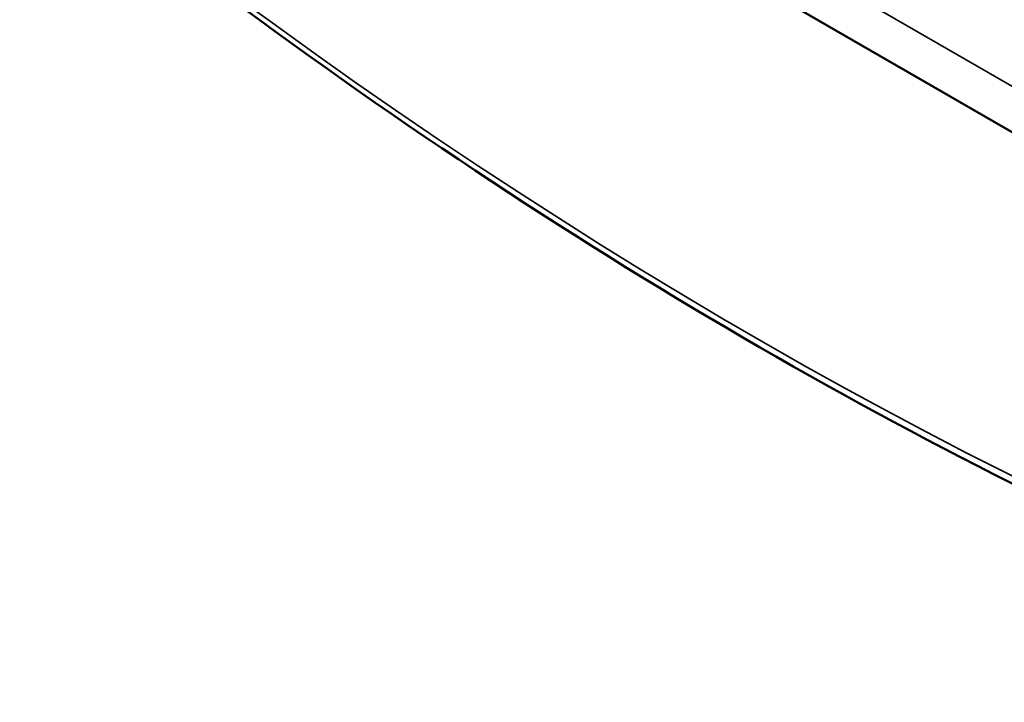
# Model space of a CAD drawing. Header units: millimetres. Extents: x 50 to 3176, y 50 to 2109.
# Tile 238 of 256: x 252.23 to 258.89, y 1612.85 to 1617.46. Entities that reach past the tile are written whole.
import ezdxf

# ---------------------------------------------------------------- set-up
doc = ezdxf.new("R2010")
doc.units = ezdxf.units.MM
doc.header["$LTSCALE"] = 10
doc.layers.add('Visible (ISO)', color=7, linetype='Continuous', lineweight=50)
doc.layers.add('Visible Narrow (ISO)', color=7, linetype='Continuous', lineweight=35)

msp = doc.modelspace()

# ---------------------------------------------------------------- linework, layer by layer
at = {"layer": 'Visible (ISO)'}
msp.add_line((230.7198, 1632.9987), (264.67, 1613.3975), dxfattribs=at)
for points, knots in [([(278.8956, 1615.3615), (280.8423, 1616.4855), (282.4761, 1618.1489), (284.9601, 1622.3894), (285.806, 1624.9707), (286.6229, 1630.7942), (286.5902, 1634.0384), (285.6474, 1640.8552), (284.7372, 1644.4266), (282.1326, 1651.5345), (280.439, 1655.0698), (276.4398, 1661.7479), (274.1349, 1664.8896), (269.1456, 1670.4628), (266.462, 1672.8933), (260.9849, 1676.7965), (258.1924, 1678.2684), (252.78, 1680.1), (250.1605, 1680.4602), (247.0478, 1680.1776), (246.3553, 1680.0626), (245.6853, 1679.8977)], [3.926991, 3.926991, 3.926991, 3.926991, 4.244387, 4.244387, 4.563649, 4.563649, 4.884248, 4.884248, 5.204916, 5.204916, 5.525466, 5.525466, 5.845974, 5.845974, 6.166542, 6.166542, 6.487227, 6.487227, 6.80773, 6.80773, 6.902702, 6.902702, 6.902702, 6.902702]), ([(247.0216, 1623.5868), (247.5669, 1623.0001), (248.1204, 1622.4304), (250.9581, 1619.6383), (253.3494, 1617.7034), (258.1756, 1614.5959), (260.61, 1613.4236), (265.3347, 1611.9355), (267.6248, 1611.6197), (271.8821, 1611.8756), (273.8488, 1612.4478), (275.5722, 1613.4428)], [2.733922, 2.733922, 2.733922, 2.733922, 2.803059, 2.803059, 3.084042, 3.084042, 3.365025, 3.365025, 3.646008, 3.646008, 3.926991, 3.926991, 3.926991, 3.926991])]:
    msp.add_open_spline(points, degree=3, knots=knots, dxfattribs=at)
at = {"layer": 'Visible Narrow (ISO)'}
msp.add_line((230.5131, 1633.4282), (264.4633, 1613.8271), dxfattribs=at)
for centre, major_axis, start_param, end_param in [((260.6456, 1646.9715), (18.25, -31.6099), 0, 2.975711), ((257.3222, 1645.0527), (-18.25, 31.6099), 3.141593, 6.117304), ((257.2161, 1644.9915), (-18.175, 31.48), 1.952201, 6.117304)]:
    msp.add_ellipse(centre, major_axis=major_axis, ratio=0.57735, start_param=start_param, end_param=end_param, dxfattribs=at)

doc.saveas('drawing.dxf')
